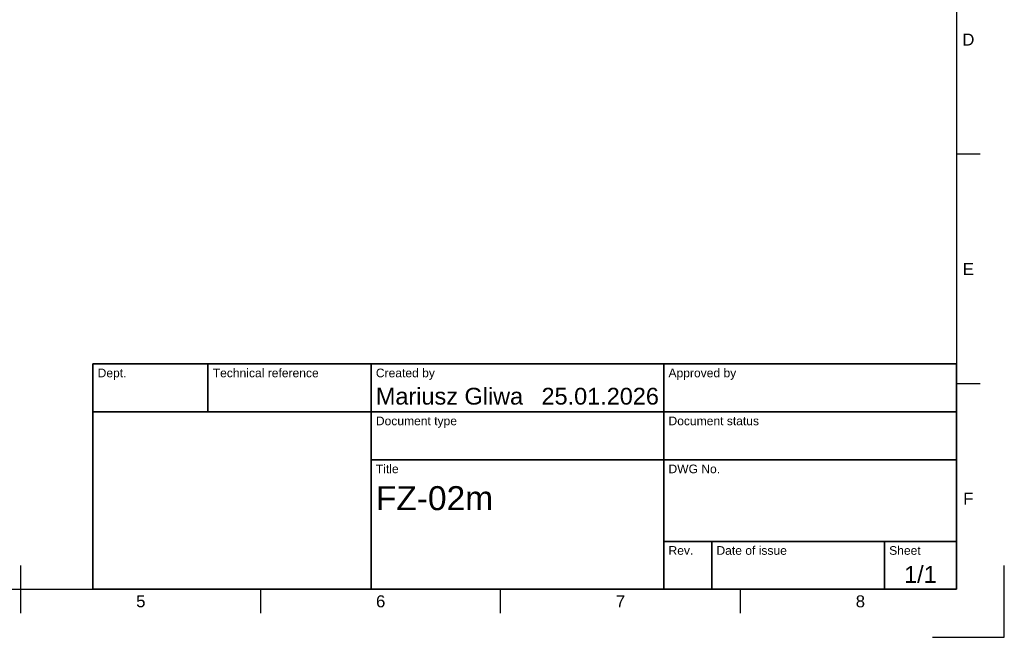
# Model space of a CAD drawing. Header units: millimetres. Extents: x 0 to 420, y 0 to 297.
# Tile 7 of 9: x 215 to 420, y 0 to 129. Entities that reach past the tile are written whole.
import ezdxf
from ezdxf.enums import TextEntityAlignment as Align

# ---------------------------------------------------------------- set-up
doc = ezdxf.new("R2010")
doc.units = ezdxf.units.MM
doc.header["$LTSCALE"] = 0.75
doc.layers.add('BORDER', color=7, linetype='Continuous', lineweight=25)
doc.layers.add('TITLEBLOCK', color=7, linetype='Continuous', lineweight=35)
doc.styles.add('FusionTitle', font='arial.ttf')

# ---------------------------------------------------------------- blocks, each defined once
blk = doc.blocks.new('ISO_A3_SHEET')
at = {"layer": 'BORDER'}
for p, q in [((410, 287), (410, 10)), ((415, 100.66667), (410, 100.66667)), ((415, 52.83334), (410, 52.83334)), ((215, 5), (215, 15)), ((20, 10), (410, 10)), ((265, 5), (265, 10)), ((315, 5), (315, 10)), ((365, 5), (365, 10))]:
    blk.add_line(p, q, dxfattribs=at)
at = {"layer": 'Defpoints'}
for p, q in [((420, 0), (420, 15)), ((405, 0), (420, 0))]:
    blk.add_line(p, q, dxfattribs=at)
at = {"layer": 'BORDER', "style": 'FusionTitle'}
for s, p in [('D', (412.5, 124.58334)), ('E', (412.5, 76.75001)), ('F', (412.5, 28.91668)), ('5', (240, 7.5)), ('6', (290, 7.5)), ('7', (340, 7.5)), ('8', (390, 7.5))]:
    blk.add_text(s, height=2.5, dxfattribs=at).set_placement(p, align=Align.MIDDLE)
blk = doc.blocks.new('ISO_TITLEBLOCK')
at = {"layer": 'TITLEBLOCK'}
for p, q in [((0, 47), (-180, 47)), ((-180, 47), (-180, 0)), ((-156, 37), (-156, 47)), ((-122, 0), (-122, 47)), ((-61, 0), (-61, 47)), ((0, 0), (0, 47)), ((-180, 37), (0, 37)), ((-122, 27), (0, 27)), ((-61, 10), (0, 10)), ((-51, 0), (-51, 10)), ((-15, 0), (-15, 10)), ((-180, 0), (0, 0))]:
    blk.add_line(p, q, dxfattribs=at)
at = {"layer": 'TITLEBLOCK', "style": 'FusionTitle'}
for s, p in [('Dept.', (-179, 46)), ('Technical reference', (-155, 46)), ('Created by', (-121, 46)), ('Approved by', (-60, 46)), ('Document type', (-121, 36)), ('Document status', (-60, 36)), ('Title', (-121, 26)), ('DWG No.', (-60, 26)), ('Rev.', (-60, 9)), ('Date of issue', (-50, 9)), ('Sheet', (-14, 9))]:
    blk.add_text(s, height=1.8, dxfattribs=at).set_placement(p, align=Align.TOP_LEFT)
for tag, height, p in [('DEPT', 3.5, (-179, 42)), ('TECHNICAL_REFERENCE', 3.5, (-155, 42)), ('CREATED_BY', 3.5, (-121, 42)), ('APPROVED_BY', 3.5, (-60, 42)), ('DOCUMENT_TYPE', 3.5, (-121, 32)), ('DOCUMENT_STATUS', 3.5, (-60, 32)), ('TITLE_1', 5, (-121, 21.5)), ('TITLE_2', 5, (-121, 14)), ('TITLE_3', 5, (-121, 6.5)), ('DATE_OF_ISSUE', 3.5, (-50, 5))]:
    blk.add_attdef(tag, text='', height=height, dxfattribs=at).set_placement(p, align=Align.TOP_LEFT)
for tag, p in [('CREATED_DATE', (-62, 42)), ('APPROVED_DATE', (-0.99, 42))]:
    blk.add_attdef(tag, text='', height=3.5, dxfattribs=at).set_placement(p, align=Align.TOP_RIGHT)
for tag, height, p in [('DRAWING_NUMBER', 5, (-30.5, 19.75)), ('REV', 3.5, (-56, 4.85)), ('SHEET', 3.5, (-7.5, 4.85))]:
    blk.add_attdef(tag, text='', height=height, dxfattribs=at).set_placement(p, align=Align.TOP_CENTER)

msp = doc.modelspace()

# ---------------------------------------------------------------- block references
at = {"layer": 'BORDER'}
msp.add_blockref('ISO_A3_SHEET', (0, 0), dxfattribs=at)
at = {"layer": 'TITLEBLOCK'}
msp.add_blockref('ISO_TITLEBLOCK', (410, 10), dxfattribs=at).add_auto_attribs({'CREATED_DATE': '25.01.2026', 'SHEET': '1/1', 'TITLE_1': 'FZ-02m', 'CREATED_BY': 'Mariusz Gliwa'})

doc.saveas('drawing.dxf')
